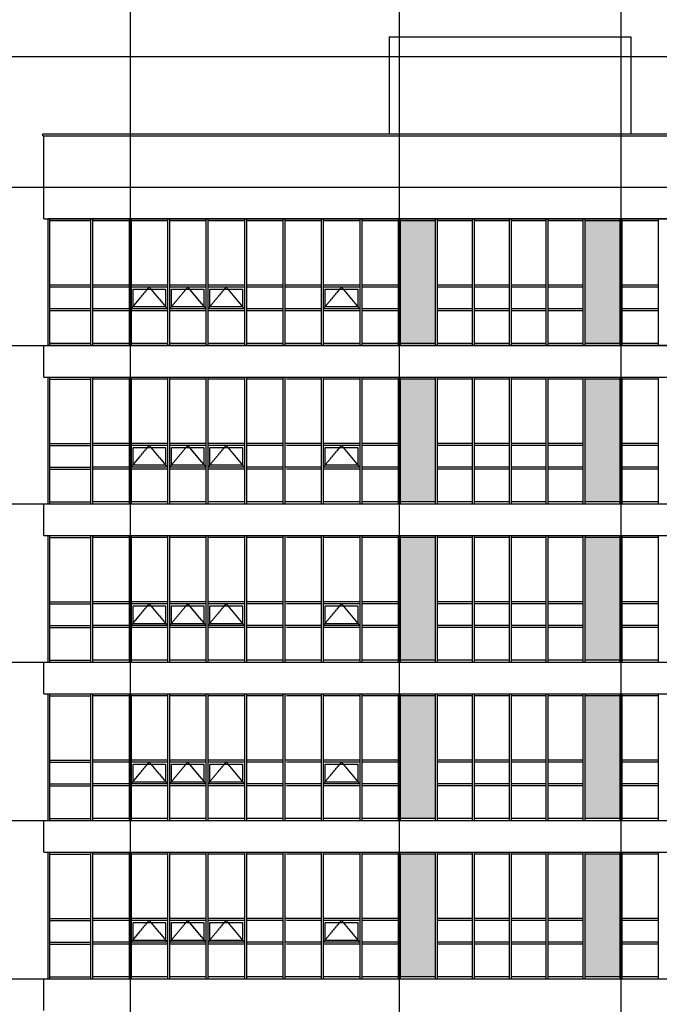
# Model space of a CAD drawing. Header units: millimetres. Extents: x 3445018 to 4174071, y -6064565 to -5122887.
# Tile 159 of 192: x 3813857 to 3830017, y -5325080 to -5300206. Entities that reach past the tile are written whole.
import ezdxf

# ---------------------------------------------------------------- set-up
doc = ezdxf.new("R2010")
doc.units = ezdxf.units.MM
doc.header["$MEASUREMENT"] = 0
doc.linetypes.add('CEN', pattern=[66, 60, -2, 2, -2])
for name, color, linetype in [('CEN', 13, 'CEN'), ('EL3', 7, 'CONTINUOUS'), ('FI', 6, 'CONTINUOUS'), ('SO-252', 252, 'CONTINUOUS'), ('WIN1', 4, 'CONTINUOUS'), ('WIN2', 9, 'CONTINUOUS')]:
    doc.layers.add(name, color=color, linetype=linetype)

msp = doc.modelspace()

# ---------------------------------------------------------------- hatches: boundary and pattern name
at = {"layer": 'SO-252', "ltscale": 200}
h = msp.add_hatch(color=256, dxfattribs=at)
h.dxf.hatch_style = 1
h.paths.add_polyline_path([(3824353.992, -5305289.461), (3823470.658, -5305289.461), (3823470.658, -5308389.461), (3824353.992, -5308389.461)])
h.paths.add_polyline_path([(3829020.658, -5305289.461), (3828137.325, -5305289.461), (3828137.325, -5308389.461), (3829020.658, -5308389.461)])
h = msp.add_hatch(color=256, dxfattribs=at)
h.dxf.hatch_style = 1
h.paths.add_polyline_path([(3829020.658, -5309289.461), (3828137.325, -5309289.461), (3828137.325, -5312389.461), (3829020.658, -5312389.461)])
h.paths.add_polyline_path([(3824353.992, -5309289.461), (3823470.658, -5309289.461), (3823470.658, -5312389.461), (3824353.992, -5312389.461)])
h = msp.add_hatch(color=256, dxfattribs=at)
h.dxf.hatch_style = 1
h.paths.add_polyline_path([(3823470.658, -5316389.461), (3824353.992, -5316389.461), (3824353.992, -5313289.461), (3823470.658, -5313289.461)])
h.paths.add_polyline_path([(3828137.325, -5316389.461), (3829020.658, -5316389.461), (3829020.658, -5313289.461), (3828137.325, -5313289.461)])
h = msp.add_hatch(color=256, dxfattribs=at)
h.dxf.hatch_style = 1
h.paths.add_polyline_path([(3829020.658, -5317289.461), (3828137.325, -5317289.461), (3828137.325, -5320389.461), (3829020.658, -5320389.461)])
h.paths.add_polyline_path([(3824353.992, -5317289.461), (3823470.658, -5317289.461), (3823470.658, -5320389.461), (3824353.992, -5320389.461)])
h = msp.add_hatch(color=256, dxfattribs=at)
h.dxf.hatch_style = 1
h.paths.add_polyline_path([(3824353.992, -5321289.461), (3823470.658, -5321289.461), (3823470.658, -5324389.461), (3824353.992, -5324389.461)])
h.paths.add_polyline_path([(3829020.658, -5321289.461), (3828137.325, -5321289.461), (3828137.325, -5324389.461), (3829020.658, -5324389.461)])

# ---------------------------------------------------------------- linework, layer by layer
at = {"layer": 'CEN'}
for p, q in [((3816645.658, -5293351.227), (3816645.658, -5349279.63)), ((3823445.658, -5293351.227), (3823445.658, -5349279.63)), ((3829045.658, -5293351.227), (3829045.658, -5349279.63)), ((3800150.416, -5301139.461), (3844858.185, -5301139.461)), ((3800150.416, -5304439.461), (3844858.185, -5304439.461)), ((3800150.416, -5308439.461), (3844858.185, -5308439.461)), ((3800150.416, -5312439.461), (3844858.185, -5312439.461)), ((3800150.416, -5316439.461), (3844858.185, -5316439.461)), ((3800150.416, -5320439.461), (3844858.185, -5320439.461)), ((3800150.416, -5324439.461), (3844858.185, -5324439.461))]:
    msp.add_line(p, q, dxfattribs=at)
for points in [[(3816670.658, -5307514.461), (3817131.373, -5306964.461), (3817592.087, -5307514.461)], [(3817642.087, -5307514.461), (3818102.801, -5306964.461), (3818563.516, -5307514.461)], [(3818613.516, -5307514.461), (3819074.23, -5306964.461), (3819534.944, -5307514.461)], [(3821527.801, -5307514.461), (3821988.516, -5306964.461), (3822449.23, -5307514.461)], [(3816670.658, -5311514.461), (3817131.373, -5310964.461), (3817592.087, -5311514.461)], [(3817642.087, -5311514.461), (3818102.801, -5310964.461), (3818563.516, -5311514.461)], [(3818613.516, -5311514.461), (3819074.23, -5310964.461), (3819534.944, -5311514.461)], [(3821527.801, -5311514.461), (3821988.516, -5310964.461), (3822449.23, -5311514.461)], [(3816670.658, -5315514.461), (3817131.373, -5314964.461), (3817592.087, -5315514.461)], [(3817642.087, -5315514.461), (3818102.801, -5314964.461), (3818563.516, -5315514.461)], [(3818613.516, -5315514.461), (3819074.23, -5314964.461), (3819534.944, -5315514.461)], [(3821527.801, -5315514.461), (3821988.516, -5314964.461), (3822449.23, -5315514.461)], [(3816670.658, -5319514.461), (3817131.373, -5318964.461), (3817592.087, -5319514.461)], [(3817642.087, -5319514.461), (3818102.801, -5318964.461), (3818563.516, -5319514.461)], [(3818613.516, -5319514.461), (3819074.23, -5318964.461), (3819534.944, -5319514.461)], [(3821527.801, -5319514.461), (3821988.516, -5318964.461), (3822449.23, -5319514.461)], [(3816670.658, -5323514.461), (3817131.373, -5322964.461), (3817592.087, -5323514.461)], [(3817642.087, -5323514.461), (3818102.801, -5322964.461), (3818563.516, -5323514.461)], [(3818613.516, -5323514.461), (3819074.23, -5322964.461), (3819534.944, -5323514.461)], [(3821527.801, -5323514.461), (3821988.516, -5322964.461), (3822449.23, -5323514.461)]]:
    msp.add_lwpolyline(points, dxfattribs=at)
at = {"layer": 'EL3', "ltscale": 200}
for p, q in [((3823195.658, -5300639.461), (3829295.658, -5300639.461)), ((3823195.658, -5300639.461), (3823195.658, -5303089.461)), ((3829295.658, -5300639.461), (3829295.658, -5303089.461))]:
    msp.add_line(p, q, dxfattribs=at)
at = {"layer": 'FI', "ltscale": 200}
for p, q in [((3814440.658, -5303089.461), (3838050.658, -5303089.461)), ((3814440.658, -5303139.461), (3814440.658, -5303089.461)), ((3814440.658, -5303139.461), (3838050.658, -5303139.461)), ((3814470.658, -5305239.461), (3814470.658, -5303139.461)), ((3814470.658, -5305239.461), (3838020.658, -5305239.461)), ((3814470.658, -5308439.461), (3838020.658, -5308439.461)), ((3814470.658, -5309239.461), (3814470.658, -5308439.461)), ((3814470.658, -5309239.461), (3838020.658, -5309239.461)), ((3814470.658, -5312439.461), (3838020.658, -5312439.461)), ((3814470.658, -5313239.461), (3814470.658, -5312439.461)), ((3814470.658, -5313239.461), (3838020.658, -5313239.461)), ((3814470.658, -5316439.461), (3838020.658, -5316439.461)), ((3814470.658, -5317239.461), (3814470.658, -5316439.461)), ((3814470.658, -5317239.461), (3838020.658, -5317239.461)), ((3814470.658, -5320439.461), (3838020.658, -5320439.461)), ((3814470.658, -5321239.461), (3814470.658, -5320439.461)), ((3814470.658, -5321239.461), (3838020.658, -5321239.461)), ((3814470.658, -5324439.461), (3838020.658, -5324439.461)), ((3814470.658, -5325239.461), (3814470.658, -5324439.461))]:
    msp.add_line(p, q, dxfattribs=at)
at = {"layer": 'WIN1', "ltscale": 200}
for p, q in [((3814570.658, -5305239.461), (3814570.658, -5308439.461)), ((3837920.658, -5305239.461), (3814570.658, -5305239.461)), ((3814606.658, -5305239.461), (3814606.658, -5308439.461)), ((3815649.23, -5305289.461), (3814606.658, -5305289.461)), ((3815649.23, -5305239.461), (3815649.23, -5308439.461)), ((3815649.23, -5305239.461), (3815649.23, -5308439.461)), ((3815699.23, -5305239.461), (3815699.23, -5308439.461)), ((3815699.23, -5305239.461), (3815699.23, -5308439.461)), ((3816620.658, -5305289.461), (3815699.23, -5305289.461)), ((3816620.658, -5305239.461), (3816620.658, -5308439.461)), ((3816620.658, -5305239.461), (3816620.658, -5308439.461)), ((3816670.658, -5305239.461), (3816670.658, -5308439.461)), ((3816670.658, -5305239.461), (3816670.658, -5308439.461)), ((3817592.087, -5305289.461), (3816670.658, -5305289.461)), ((3817592.087, -5305239.461), (3817592.087, -5308439.461)), ((3817592.087, -5305239.461), (3817592.087, -5308439.461)), ((3817642.087, -5305239.461), (3817642.087, -5308439.461)), ((3817642.087, -5305239.461), (3817642.087, -5308439.461)), ((3818563.516, -5305289.461), (3817642.087, -5305289.461)), ((3818563.516, -5305239.461), (3818563.516, -5308439.461)), ((3818613.516, -5305239.461), (3818613.516, -5308439.461)), ((3819534.944, -5305289.461), (3818613.516, -5305289.461)), ((3819534.944, -5305239.461), (3819534.944, -5308439.461)), ((3819534.944, -5305239.461), (3819534.944, -5308439.461)), ((3819584.944, -5305239.461), (3819584.944, -5308439.461)), ((3819584.944, -5305239.461), (3819584.944, -5308439.461)), ((3820506.373, -5305289.461), (3819584.944, -5305289.461)), ((3820506.373, -5305239.461), (3820506.373, -5308439.461)), ((3820506.373, -5305239.461), (3820506.373, -5308439.461)), ((3820556.373, -5305239.461), (3820556.373, -5308439.461)), ((3820556.373, -5305239.461), (3820556.373, -5308439.461)), ((3821477.801, -5305289.461), (3820556.373, -5305289.461)), ((3821477.801, -5305239.461), (3821477.801, -5308439.461)), ((3821477.801, -5305239.461), (3821477.801, -5308439.461)), ((3821527.801, -5305239.461), (3821527.801, -5308439.461)), ((3821527.801, -5305239.461), (3821527.801, -5308439.461)), ((3822449.23, -5305289.461), (3821527.801, -5305289.461)), ((3822449.23, -5305239.461), (3822449.23, -5308439.461)), ((3822449.23, -5305239.461), (3822449.23, -5308439.461)), ((3822499.23, -5305239.461), (3822499.23, -5308439.461)), ((3822499.23, -5305239.461), (3822499.23, -5308439.461)), ((3823420.658, -5305289.461), (3822499.23, -5305289.461)), ((3823420.658, -5305239.461), (3823420.658, -5308439.461)), ((3823420.658, -5305239.461), (3823420.658, -5308439.461)), ((3823470.658, -5305239.461), (3823470.658, -5308439.461)), ((3823470.658, -5305239.461), (3823470.658, -5308439.461)), ((3824353.992, -5305289.461), (3823470.658, -5305289.461)), ((3824353.992, -5305239.461), (3824353.992, -5308439.461)), ((3824403.992, -5305239.461), (3824403.992, -5308439.461)), ((3825287.325, -5305289.461), (3824403.992, -5305289.461)), ((3825287.325, -5305239.461), (3825287.325, -5308439.461)), ((3825287.325, -5305239.461), (3825287.325, -5308439.461)), ((3825337.325, -5305239.461), (3825337.325, -5308439.461)), ((3825337.325, -5305239.461), (3825337.325, -5308439.461)), ((3826220.658, -5305289.461), (3825337.325, -5305289.461)), ((3826220.658, -5305239.461), (3826220.658, -5308439.461)), ((3826220.658, -5305239.461), (3826220.658, -5308439.461)), ((3826270.658, -5305239.461), (3826270.658, -5308439.461)), ((3826270.658, -5305239.461), (3826270.658, -5308439.461)), ((3827153.992, -5305289.461), (3826270.658, -5305289.461)), ((3827153.992, -5305239.461), (3827153.992, -5308439.461)), ((3827153.992, -5305239.461), (3827153.992, -5308439.461)), ((3827203.992, -5305239.461), (3827203.992, -5308439.461)), ((3827203.992, -5305239.461), (3827203.992, -5308439.461)), ((3828087.325, -5305289.461), (3827203.992, -5305289.461)), ((3828087.325, -5305239.461), (3828087.325, -5308439.461)), ((3828137.325, -5305239.461), (3828137.325, -5308439.461)), ((3829020.658, -5305289.461), (3828137.325, -5305289.461)), ((3829020.658, -5305239.461), (3829020.658, -5308439.461)), ((3829020.658, -5305239.461), (3829020.658, -5308439.461)), ((3829070.658, -5305239.461), (3829070.658, -5308439.461)), ((3829070.658, -5305239.461), (3829070.658, -5308439.461)), ((3829992.087, -5305289.461), (3829070.658, -5305289.461)), ((3829992.087, -5305239.461), (3829992.087, -5308439.461)), ((3829992.087, -5305239.461), (3829992.087, -5308439.461)), ((3815649.23, -5306914.461), (3814606.658, -5306914.461)), ((3815649.23, -5306964.461), (3814606.658, -5306964.461)), ((3816620.658, -5306914.461), (3815699.23, -5306914.461)), ((3816620.658, -5306964.461), (3815699.23, -5306964.461)), ((3817592.087, -5306914.461), (3816670.658, -5306914.461)), ((3817592.087, -5306964.461), (3816670.658, -5306964.461)), ((3818563.516, -5306914.461), (3817642.087, -5306914.461)), ((3818563.516, -5306964.461), (3817642.087, -5306964.461)), ((3819534.944, -5306914.461), (3818613.516, -5306914.461)), ((3819534.944, -5306964.461), (3818613.516, -5306964.461)), ((3820506.373, -5306914.461), (3819584.944, -5306914.461)), ((3820506.373, -5306964.461), (3819584.944, -5306964.461)), ((3821477.801, -5306914.461), (3820556.373, -5306914.461)), ((3821477.801, -5306964.461), (3820556.373, -5306964.461)), ((3822449.23, -5306914.461), (3821527.801, -5306914.461)), ((3822449.23, -5306964.461), (3821527.801, -5306964.461)), ((3823420.658, -5306914.461), (3822499.23, -5306914.461)), ((3823420.658, -5306964.461), (3822499.23, -5306964.461)), ((3825287.325, -5306914.461), (3824403.992, -5306914.461)), ((3825287.325, -5306964.461), (3824403.992, -5306964.461)), ((3826220.658, -5306914.461), (3825337.325, -5306914.461)), ((3826220.658, -5306964.461), (3825337.325, -5306964.461)), ((3827153.992, -5306914.461), (3826270.658, -5306914.461)), ((3827153.992, -5306964.461), (3826270.658, -5306964.461)), ((3828087.325, -5306914.461), (3827203.992, -5306914.461)), ((3828087.325, -5306964.461), (3827203.992, -5306964.461)), ((3829992.087, -5306914.461), (3829070.658, -5306914.461)), ((3829992.087, -5306964.461), (3829070.658, -5306964.461)), ((3815649.23, -5307514.461), (3814606.658, -5307514.461)), ((3815649.23, -5307564.461), (3814606.658, -5307564.461)), ((3816620.658, -5307514.461), (3815699.23, -5307514.461)), ((3816620.658, -5307564.461), (3815699.23, -5307564.461)), ((3817592.087, -5307514.461), (3816670.658, -5307514.461)), ((3817592.087, -5307564.461), (3816670.658, -5307564.461)), ((3818563.516, -5307514.461), (3817642.087, -5307514.461)), ((3818563.516, -5307564.461), (3817642.087, -5307564.461)), ((3819534.944, -5307514.461), (3818613.516, -5307514.461)), ((3819534.944, -5307564.461), (3818613.516, -5307564.461)), ((3820506.373, -5307514.461), (3819584.944, -5307514.461)), ((3820506.373, -5307564.461), (3819584.944, -5307564.461)), ((3821477.801, -5307514.461), (3820556.373, -5307514.461)), ((3821477.801, -5307564.461), (3820556.373, -5307564.461)), ((3822449.23, -5307514.461), (3821527.801, -5307514.461)), ((3822449.23, -5307564.461), (3821527.801, -5307564.461)), ((3823420.658, -5307514.461), (3822499.23, -5307514.461)), ((3823420.658, -5307564.461), (3822499.23, -5307564.461)), ((3825287.325, -5307514.461), (3824403.992, -5307514.461)), ((3825287.325, -5307564.461), (3824403.992, -5307564.461)), ((3826220.658, -5307514.461), (3825337.325, -5307514.461)), ((3826220.658, -5307564.461), (3825337.325, -5307564.461)), ((3827153.992, -5307514.461), (3826270.658, -5307514.461)), ((3827153.992, -5307564.461), (3826270.658, -5307564.461)), ((3828087.325, -5307514.461), (3827203.992, -5307514.461)), ((3828087.325, -5307564.461), (3827203.992, -5307564.461)), ((3829992.087, -5307514.461), (3829070.658, -5307514.461)), ((3829992.087, -5307564.461), (3829070.658, -5307564.461)), ((3837920.658, -5308439.461), (3814570.658, -5308439.461)), ((3815649.23, -5308389.461), (3814606.658, -5308389.461)), ((3816620.658, -5308389.461), (3815699.23, -5308389.461)), ((3817592.087, -5308389.461), (3816670.658, -5308389.461)), ((3818563.516, -5308389.461), (3817642.087, -5308389.461)), ((3819534.944, -5308389.461), (3818613.516, -5308389.461)), ((3820506.373, -5308389.461), (3819584.944, -5308389.461)), ((3821477.801, -5308389.461), (3820556.373, -5308389.461)), ((3822449.23, -5308389.461), (3821527.801, -5308389.461)), ((3823420.658, -5308389.461), (3822499.23, -5308389.461)), ((3824353.992, -5308389.461), (3823470.658, -5308389.461)), ((3825287.325, -5308389.461), (3824403.992, -5308389.461)), ((3826220.658, -5308389.461), (3825337.325, -5308389.461)), ((3827153.992, -5308389.461), (3826270.658, -5308389.461)), ((3828087.325, -5308389.461), (3827203.992, -5308389.461)), ((3829020.658, -5308389.461), (3828137.325, -5308389.461)), ((3829992.087, -5308389.461), (3829070.658, -5308389.461)), ((3814570.658, -5309239.461), (3814570.658, -5312439.461)), ((3814570.658, -5309239.461), (3837920.658, -5309239.461)), ((3814606.658, -5309239.461), (3814606.658, -5312439.461)), ((3814606.658, -5309289.461), (3815649.23, -5309289.461)), ((3815649.23, -5309239.461), (3815649.23, -5312439.461)), ((3815649.23, -5309239.461), (3815649.23, -5312439.461)), ((3815699.23, -5309239.461), (3815699.23, -5312439.461)), ((3815699.23, -5309239.461), (3815699.23, -5312439.461)), ((3816620.658, -5309289.461), (3815699.23, -5309289.461)), ((3816620.658, -5309239.461), (3816620.658, -5312439.461)), ((3816620.658, -5309239.461), (3816620.658, -5312439.461)), ((3816670.658, -5309239.461), (3816670.658, -5312439.461)), ((3816670.658, -5309239.461), (3816670.658, -5312439.461)), ((3817592.087, -5309289.461), (3816670.658, -5309289.461)), ((3817592.087, -5309239.461), (3817592.087, -5312439.461)), ((3817592.087, -5309239.461), (3817592.087, -5312439.461)), ((3817642.087, -5309239.461), (3817642.087, -5312439.461)), ((3817642.087, -5309239.461), (3817642.087, -5312439.461)), ((3818563.516, -5309289.461), (3817642.087, -5309289.461)), ((3818563.516, -5309239.461), (3818563.516, -5312439.461)), ((3818613.516, -5309239.461), (3818613.516, -5312439.461)), ((3819534.944, -5309289.461), (3818613.516, -5309289.461)), ((3819534.944, -5309239.461), (3819534.944, -5312439.461)), ((3819534.944, -5309239.461), (3819534.944, -5312439.461)), ((3819584.944, -5309239.461), (3819584.944, -5312439.461)), ((3819584.944, -5309239.461), (3819584.944, -5312439.461)), ((3820506.373, -5309289.461), (3819584.944, -5309289.461)), ((3820506.373, -5309239.461), (3820506.373, -5312439.461)), ((3820506.373, -5309239.461), (3820506.373, -5312439.461)), ((3820556.373, -5309239.461), (3820556.373, -5312439.461)), ((3820556.373, -5309239.461), (3820556.373, -5312439.461)), ((3821477.801, -5309289.461), (3820594.468, -5309289.461)), ((3821477.801, -5309239.461), (3821477.801, -5312439.461)), ((3821477.801, -5309239.461), (3821477.801, -5312439.461)), ((3821527.801, -5309239.461), (3821527.801, -5312439.461)), ((3821527.801, -5309239.461), (3821527.801, -5312439.461)), ((3822449.23, -5309289.461), (3821527.801, -5309289.461)), ((3822449.23, -5309239.461), (3822449.23, -5312439.461)), ((3822449.23, -5309239.461), (3822449.23, -5312439.461)), ((3822499.23, -5309239.461), (3822499.23, -5312439.461)), ((3822499.23, -5309239.461), (3822499.23, -5312439.461)), ((3823420.658, -5309289.461), (3822499.23, -5309289.461)), ((3823420.658, -5309239.461), (3823420.658, -5312439.461)), ((3823420.658, -5309239.461), (3823420.658, -5312439.461)), ((3823470.658, -5309239.461), (3823470.658, -5312439.461)), ((3823470.658, -5309239.461), (3823470.658, -5312439.461)), ((3824353.992, -5309289.461), (3823470.658, -5309289.461)), ((3824353.992, -5309239.461), (3824353.992, -5312439.461)), ((3824403.992, -5309239.461), (3824403.992, -5312439.461)), ((3825287.325, -5309289.461), (3824403.992, -5309289.461)), ((3825287.325, -5309239.461), (3825287.325, -5312439.461)), ((3825287.325, -5309239.461), (3825287.325, -5312439.461)), ((3825337.325, -5309239.461), (3825337.325, -5312439.461)), ((3825337.325, -5309239.461), (3825337.325, -5312439.461)), ((3826220.658, -5309289.461), (3825337.325, -5309289.461)), ((3826220.658, -5309239.461), (3826220.658, -5312439.461)), ((3826220.658, -5309239.461), (3826220.658, -5312439.461)), ((3826270.658, -5309239.461), (3826270.658, -5312439.461)), ((3826270.658, -5309239.461), (3826270.658, -5312439.461)), ((3827153.992, -5309289.461), (3826270.658, -5309289.461)), ((3827153.992, -5309239.461), (3827153.992, -5312439.461)), ((3827153.992, -5309239.461), (3827153.992, -5312439.461)), ((3827203.992, -5309239.461), (3827203.992, -5312439.461)), ((3827203.992, -5309239.461), (3827203.992, -5312439.461)), ((3828087.325, -5309289.461), (3827203.992, -5309289.461)), ((3828087.325, -5309239.461), (3828087.325, -5312439.461)), ((3828137.325, -5309239.461), (3828137.325, -5312439.461)), ((3829020.658, -5309289.461), (3828137.325, -5309289.461)), ((3829020.658, -5309239.461), (3829020.658, -5312439.461)), ((3829020.658, -5309239.461), (3829020.658, -5312439.461)), ((3829070.658, -5309239.461), (3829070.658, -5312439.461)), ((3829070.658, -5309239.461), (3829070.658, -5312439.461)), ((3829992.087, -5309289.461), (3829070.658, -5309289.461)), ((3829992.087, -5309239.461), (3829992.087, -5312439.461)), ((3829992.087, -5309239.461), (3829992.087, -5312439.461)), ((3814606.658, -5310914.461), (3815649.23, -5310914.461)), ((3814606.658, -5310964.461), (3815649.23, -5310964.461)), ((3816620.658, -5310914.461), (3815699.23, -5310914.461)), ((3816620.658, -5310964.461), (3815699.23, -5310964.461)), ((3817592.087, -5310914.461), (3816670.658, -5310914.461)), ((3817592.087, -5310964.461), (3816670.658, -5310964.461)), ((3818563.516, -5310914.461), (3817642.087, -5310914.461)), ((3818563.516, -5310964.461), (3817642.087, -5310964.461)), ((3819534.944, -5310914.461), (3818613.516, -5310914.461)), ((3819534.944, -5310964.461), (3818613.516, -5310964.461)), ((3820506.373, -5310914.461), (3819584.944, -5310914.461)), ((3820506.373, -5310964.461), (3819584.944, -5310964.461)), ((3821477.801, -5310914.461), (3820556.373, -5310914.461)), ((3821477.801, -5310964.461), (3820594.468, -5310964.461)), ((3822449.23, -5310914.461), (3821527.801, -5310914.461)), ((3822449.23, -5310964.461), (3821527.801, -5310964.461)), ((3823420.658, -5310914.461), (3822499.23, -5310914.461)), ((3823420.658, -5310964.461), (3822499.23, -5310964.461)), ((3825287.325, -5310914.461), (3824403.992, -5310914.461)), ((3825287.325, -5310964.461), (3824403.992, -5310964.461)), ((3826220.658, -5310914.461), (3825337.325, -5310914.461)), ((3826220.658, -5310964.461), (3825337.325, -5310964.461)), ((3827153.992, -5310914.461), (3826270.658, -5310914.461)), ((3827153.992, -5310964.461), (3826270.658, -5310964.461)), ((3828087.325, -5310914.461), (3827203.992, -5310914.461)), ((3828087.325, -5310964.461), (3827203.992, -5310964.461)), ((3829992.087, -5310914.461), (3829070.658, -5310914.461)), ((3829992.087, -5310964.461), (3829070.658, -5310964.461)), ((3814606.658, -5311514.461), (3815649.23, -5311514.461)), ((3816620.658, -5311514.461), (3815699.23, -5311514.461)), ((3817592.087, -5311514.461), (3816670.658, -5311514.461)), ((3818563.516, -5311514.461), (3817642.087, -5311514.461)), ((3819534.944, -5311514.461), (3818613.516, -5311514.461)), ((3820506.373, -5311514.461), (3819584.944, -5311514.461)), ((3821477.801, -5311514.461), (3820556.373, -5311514.461)), ((3822449.23, -5311514.461), (3821527.801, -5311514.461)), ((3823420.658, -5311514.461), (3822499.23, -5311514.461)), ((3825287.325, -5311514.461), (3824403.992, -5311514.461)), ((3826220.658, -5311514.461), (3825337.325, -5311514.461)), ((3827153.992, -5311514.461), (3826270.658, -5311514.461)), ((3828087.325, -5311514.461), (3827203.992, -5311514.461)), ((3829992.087, -5311514.461), (3829070.658, -5311514.461)), ((3814606.658, -5311564.461), (3815649.23, -5311564.461)), ((3816620.658, -5311564.461), (3815699.23, -5311564.461)), ((3817592.087, -5311564.461), (3816670.658, -5311564.461)), ((3818563.516, -5311564.461), (3817642.087, -5311564.461)), ((3819534.944, -5311564.461), (3818613.516, -5311564.461)), ((3820506.373, -5311564.461), (3819584.944, -5311564.461)), ((3821477.801, -5311564.461), (3820594.468, -5311564.461)), ((3822449.23, -5311564.461), (3821527.801, -5311564.461)), ((3823420.658, -5311564.461), (3822499.23, -5311564.461)), ((3825287.325, -5311564.461), (3824403.992, -5311564.461)), ((3826220.658, -5311564.461), (3825337.325, -5311564.461)), ((3827153.992, -5311564.461), (3826270.658, -5311564.461)), ((3828087.325, -5311564.461), (3827203.992, -5311564.461)), ((3829992.087, -5311564.461), (3829070.658, -5311564.461)), ((3814570.658, -5312439.461), (3837920.658, -5312439.461)), ((3814606.658, -5312389.461), (3815649.23, -5312389.461)), ((3816620.658, -5312389.461), (3815699.23, -5312389.461)), ((3817592.087, -5312389.461), (3816670.658, -5312389.461)), ((3818563.516, -5312389.461), (3817642.087, -5312389.461)), ((3819534.944, -5312389.461), (3818613.516, -5312389.461)), ((3820506.373, -5312389.461), (3819584.944, -5312389.461)), ((3821477.801, -5312389.461), (3820556.373, -5312389.461)), ((3822449.23, -5312389.461), (3821527.801, -5312389.461)), ((3823420.658, -5312389.461), (3822499.23, -5312389.461)), ((3824353.992, -5312389.461), (3823470.658, -5312389.461)), ((3824353.992, -5312409.461), (3824353.992, -5312439.461)), ((3825287.325, -5312389.461), (3824403.992, -5312389.461)), ((3824403.992, -5312409.461), (3824403.992, -5312439.461)), ((3826220.658, -5312389.461), (3825337.325, -5312389.461)), ((3827153.992, -5312389.461), (3826270.658, -5312389.461)), ((3828087.325, -5312389.461), (3827203.992, -5312389.461)), ((3828087.325, -5312409.461), (3828087.325, -5312439.461)), ((3829020.658, -5312389.461), (3828137.325, -5312389.461)), ((3828137.325, -5312409.461), (3828137.325, -5312439.461)), ((3829992.087, -5312389.461), (3829070.658, -5312389.461)), ((3814570.658, -5313239.461), (3814570.658, -5316439.461)), ((3814570.658, -5313239.461), (3837920.658, -5313239.461)), ((3814606.658, -5313239.461), (3814606.658, -5316439.461)), ((3814606.658, -5313289.461), (3815649.23, -5313289.461)), ((3815649.23, -5313239.461), (3815649.23, -5316439.461)), ((3815649.23, -5313239.461), (3815649.23, -5316439.461)), ((3815699.23, -5313239.461), (3815699.23, -5316439.461)), ((3815699.23, -5313239.461), (3815699.23, -5316439.461)), ((3816620.658, -5313289.461), (3815699.23, -5313289.461)), ((3816620.658, -5313239.461), (3816620.658, -5316439.461)), ((3816620.658, -5313239.461), (3816620.658, -5316439.461)), ((3816670.658, -5313239.461), (3816670.658, -5316439.461)), ((3816670.658, -5313239.461), (3816670.658, -5316439.461)), ((3817592.087, -5313289.461), (3816670.658, -5313289.461)), ((3817592.087, -5313239.461), (3817592.087, -5316439.461)), ((3817592.087, -5313239.461), (3817592.087, -5316439.461)), ((3817642.087, -5313239.461), (3817642.087, -5316439.461)), ((3817642.087, -5313239.461), (3817642.087, -5316439.461)), ((3818563.516, -5313289.461), (3817642.087, -5313289.461)), ((3818563.516, -5313239.461), (3818563.516, -5316439.461)), ((3818613.516, -5313239.461), (3818613.516, -5316439.461)), ((3819534.944, -5313289.461), (3818613.516, -5313289.461)), ((3819534.944, -5313239.461), (3819534.944, -5316439.461)), ((3819534.944, -5313239.461), (3819534.944, -5316439.461)), ((3819584.944, -5313239.461), (3819584.944, -5316439.461)), ((3819584.944, -5313239.461), (3819584.944, -5316439.461)), ((3820506.373, -5313289.461), (3819584.944, -5313289.461)), ((3820506.373, -5313239.461), (3820506.373, -5316439.461)), ((3820506.373, -5313239.461), (3820506.373, -5316439.461)), ((3820556.373, -5313239.461), (3820556.373, -5316439.461)), ((3820556.373, -5313239.461), (3820556.373, -5316439.461)), ((3821477.801, -5313289.461), (3820594.468, -5313289.461)), ((3821477.801, -5313239.461), (3821477.801, -5316439.461)), ((3821477.801, -5313239.461), (3821477.801, -5316439.461)), ((3821527.801, -5313239.461), (3821527.801, -5316439.461)), ((3821527.801, -5313239.461), (3821527.801, -5316439.461)), ((3822449.23, -5313289.461), (3821527.801, -5313289.461)), ((3822449.23, -5313239.461), (3822449.23, -5316439.461)), ((3822449.23, -5313239.461), (3822449.23, -5316439.461)), ((3822499.23, -5313239.461), (3822499.23, -5316439.461)), ((3822499.23, -5313239.461), (3822499.23, -5316439.461)), ((3823420.658, -5313289.461), (3822499.23, -5313289.461)), ((3823420.658, -5313239.461), (3823420.658, -5316439.461)), ((3823420.658, -5313239.461), (3823420.658, -5316439.461)), ((3823470.658, -5313239.461), (3823470.658, -5316439.461)), ((3823470.658, -5313239.461), (3823470.658, -5316439.461)), ((3824353.992, -5313289.461), (3823470.658, -5313289.461)), ((3824353.992, -5313239.461), (3824353.992, -5316439.461)), ((3824403.992, -5313239.461), (3824403.992, -5316439.461)), ((3825287.325, -5313289.461), (3824403.992, -5313289.461)), ((3825287.325, -5313239.461), (3825287.325, -5316439.461)), ((3825287.325, -5313239.461), (3825287.325, -5316439.461)), ((3825337.325, -5313239.461), (3825337.325, -5316439.461)), ((3825337.325, -5313239.461), (3825337.325, -5316439.461)), ((3826220.658, -5313289.461), (3825337.325, -5313289.461)), ((3826220.658, -5313239.461), (3826220.658, -5316439.461)), ((3826220.658, -5313239.461), (3826220.658, -5316439.461)), ((3826270.658, -5313239.461), (3826270.658, -5316439.461)), ((3826270.658, -5313239.461), (3826270.658, -5316439.461)), ((3827153.992, -5313289.461), (3826270.658, -5313289.461)), ((3827153.992, -5313239.461), (3827153.992, -5316439.461)), ((3827153.992, -5313239.461), (3827153.992, -5316439.461)), ((3827203.992, -5313239.461), (3827203.992, -5316439.461)), ((3827203.992, -5313239.461), (3827203.992, -5316439.461)), ((3828087.325, -5313289.461), (3827203.992, -5313289.461)), ((3828087.325, -5313239.461), (3828087.325, -5316439.461)), ((3828137.325, -5313239.461), (3828137.325, -5316439.461)), ((3829020.658, -5313289.461), (3828137.325, -5313289.461)), ((3829020.658, -5313239.461), (3829020.658, -5316439.461)), ((3829020.658, -5313239.461), (3829020.658, -5316439.461)), ((3829070.658, -5313239.461), (3829070.658, -5316439.461)), ((3829070.658, -5313239.461), (3829070.658, -5316439.461)), ((3829992.087, -5313289.461), (3829070.658, -5313289.461)), ((3829992.087, -5313239.461), (3829992.087, -5316439.461)), ((3829992.087, -5313239.461), (3829992.087, -5316439.461)), ((3814606.658, -5314914.461), (3815649.23, -5314914.461)), ((3814606.658, -5314964.461), (3815649.23, -5314964.461)), ((3816620.658, -5314914.461), (3815699.23, -5314914.461)), ((3816620.658, -5314964.461), (3815699.23, -5314964.461)), ((3817592.087, -5314914.461), (3816670.658, -5314914.461)), ((3817592.087, -5314964.461), (3816670.658, -5314964.461)), ((3818563.516, -5314914.461), (3817642.087, -5314914.461)), ((3818563.516, -5314964.461), (3817642.087, -5314964.461)), ((3819534.944, -5314914.461), (3818613.516, -5314914.461)), ((3819534.944, -5314964.461), (3818613.516, -5314964.461)), ((3820506.373, -5314914.461), (3819584.944, -5314914.461)), ((3820506.373, -5314964.461), (3819584.944, -5314964.461)), ((3821477.801, -5314914.461), (3820556.373, -5314914.461)), ((3821477.801, -5314964.461), (3820594.468, -5314964.461)), ((3822449.23, -5314914.461), (3821527.801, -5314914.461)), ((3822449.23, -5314964.461), (3821527.801, -5314964.461)), ((3823420.658, -5314914.461), (3822499.23, -5314914.461)), ((3823420.658, -5314964.461), (3822499.23, -5314964.461)), ((3825287.325, -5314914.461), (3824403.992, -5314914.461)), ((3825287.325, -5314964.461), (3824403.992, -5314964.461)), ((3826220.658, -5314914.461), (3825337.325, -5314914.461)), ((3826220.658, -5314964.461), (3825337.325, -5314964.461)), ((3827153.992, -5314914.461), (3826270.658, -5314914.461)), ((3827153.992, -5314964.461), (3826270.658, -5314964.461)), ((3828087.325, -5314914.461), (3827203.992, -5314914.461)), ((3828087.325, -5314964.461), (3827203.992, -5314964.461)), ((3829992.087, -5314914.461), (3829070.658, -5314914.461)), ((3829992.087, -5314964.461), (3829070.658, -5314964.461)), ((3814606.658, -5315514.461), (3815649.23, -5315514.461)), ((3816620.658, -5315514.461), (3815699.23, -5315514.461)), ((3817592.087, -5315514.461), (3816670.658, -5315514.461)), ((3818563.516, -5315514.461), (3817642.087, -5315514.461)), ((3819534.944, -5315514.461), (3818613.516, -5315514.461)), ((3820506.373, -5315514.461), (3819584.944, -5315514.461)), ((3821477.801, -5315514.461), (3820556.373, -5315514.461)), ((3822449.23, -5315514.461), (3821527.801, -5315514.461)), ((3823420.658, -5315514.461), (3822499.23, -5315514.461)), ((3825287.325, -5315514.461), (3824403.992, -5315514.461)), ((3826220.658, -5315514.461), (3825337.325, -5315514.461)), ((3827153.992, -5315514.461), (3826270.658, -5315514.461)), ((3828087.325, -5315514.461), (3827203.992, -5315514.461)), ((3829992.087, -5315514.461), (3829070.658, -5315514.461)), ((3814606.658, -5315564.461), (3815649.23, -5315564.461)), ((3816620.658, -5315564.461), (3815699.23, -5315564.461)), ((3817592.087, -5315564.461), (3816670.658, -5315564.461)), ((3818563.516, -5315564.461), (3817642.087, -5315564.461)), ((3819534.944, -5315564.461), (3818613.516, -5315564.461)), ((3820506.373, -5315564.461), (3819584.944, -5315564.461)), ((3821477.801, -5315564.461), (3820594.468, -5315564.461)), ((3822449.23, -5315564.461), (3821527.801, -5315564.461)), ((3823420.658, -5315564.461), (3822499.23, -5315564.461)), ((3825287.325, -5315564.461), (3824403.992, -5315564.461)), ((3826220.658, -5315564.461), (3825337.325, -5315564.461)), ((3827153.992, -5315564.461), (3826270.658, -5315564.461)), ((3828087.325, -5315564.461), (3827203.992, -5315564.461)), ((3829992.087, -5315564.461), (3829070.658, -5315564.461)), ((3814570.658, -5316439.461), (3837920.658, -5316439.461)), ((3814606.658, -5316389.461), (3815649.23, -5316389.461)), ((3816620.658, -5316389.461), (3815699.23, -5316389.461)), ((3817592.087, -5316389.461), (3816670.658, -5316389.461)), ((3818563.516, -5316389.461), (3817642.087, -5316389.461)), ((3819534.944, -5316389.461), (3818613.516, -5316389.461)), ((3820506.373, -5316389.461), (3819584.944, -5316389.461)), ((3821477.801, -5316389.461), (3820556.373, -5316389.461)), ((3822449.23, -5316389.461), (3821527.801, -5316389.461)), ((3823420.658, -5316389.461), (3822499.23, -5316389.461)), ((3824353.992, -5316389.461), (3823470.658, -5316389.461)), ((3825287.325, -5316389.461), (3824403.992, -5316389.461)), ((3826220.658, -5316389.461), (3825337.325, -5316389.461)), ((3827153.992, -5316389.461), (3826270.658, -5316389.461)), ((3828087.325, -5316389.461), (3827203.992, -5316389.461)), ((3829020.658, -5316389.461), (3828137.325, -5316389.461)), ((3829992.087, -5316389.461), (3829070.658, -5316389.461)), ((3814570.658, -5317239.461), (3814570.658, -5320439.461)), ((3814570.658, -5317239.461), (3837920.658, -5317239.461)), ((3814606.658, -5317239.461), (3814606.658, -5320439.461)), ((3815649.23, -5317239.461), (3815649.23, -5320439.461)), ((3815649.23, -5317239.461), (3815649.23, -5320439.461)), ((3815699.23, -5317239.461), (3815699.23, -5320439.461)), ((3815699.23, -5317239.461), (3815699.23, -5320439.461)), ((3816620.658, -5317239.461), (3816620.658, -5320439.461)), ((3816620.658, -5317239.461), (3816620.658, -5320439.461)), ((3816670.658, -5317239.461), (3816670.658, -5320439.461)), ((3816670.658, -5317239.461), (3816670.658, -5320439.461)), ((3817592.087, -5317239.461), (3817592.087, -5320439.461)), ((3817592.087, -5317239.461), (3817592.087, -5320439.461)), ((3817642.087, -5317239.461), (3817642.087, -5320439.461)), ((3817642.087, -5317239.461), (3817642.087, -5320439.461)), ((3818563.516, -5317239.461), (3818563.516, -5320439.461)), ((3818613.516, -5317239.461), (3818613.516, -5320439.461)), ((3819534.944, -5317239.461), (3819534.944, -5320439.461)), ((3819534.944, -5317239.461), (3819534.944, -5320439.461)), ((3819584.944, -5317239.461), (3819584.944, -5320439.461)), ((3819584.944, -5317239.461), (3819584.944, -5320439.461)), ((3820506.373, -5317239.461), (3820506.373, -5320439.461)), ((3820506.373, -5317239.461), (3820506.373, -5320439.461)), ((3820556.373, -5317239.461), (3820556.373, -5320439.461)), ((3820556.373, -5317239.461), (3820556.373, -5320439.461)), ((3821477.801, -5317239.461), (3821477.801, -5320439.461)), ((3821477.801, -5317239.461), (3821477.801, -5320439.461)), ((3821527.801, -5317239.461), (3821527.801, -5320439.461)), ((3821527.801, -5317239.461), (3821527.801, -5320439.461)), ((3822449.23, -5317239.461), (3822449.23, -5320439.461)), ((3822449.23, -5317239.461), (3822449.23, -5320439.461)), ((3822499.23, -5317239.461), (3822499.23, -5320439.461)), ((3822499.23, -5317239.461), (3822499.23, -5320439.461)), ((3823420.658, -5317239.461), (3823420.658, -5320439.461)), ((3823420.658, -5317239.461), (3823420.658, -5320439.461)), ((3823470.658, -5317239.461), (3823470.658, -5320439.461)), ((3823470.658, -5317239.461), (3823470.658, -5320439.461)), ((3824353.992, -5317239.461), (3824353.992, -5320439.461)), ((3824403.992, -5317239.461), (3824403.992, -5320439.461)), ((3825287.325, -5317239.461), (3825287.325, -5320439.461)), ((3825287.325, -5317239.461), (3825287.325, -5320439.461)), ((3825337.325, -5317239.461), (3825337.325, -5320439.461)), ((3825337.325, -5317239.461), (3825337.325, -5320439.461)), ((3826220.658, -5317239.461), (3826220.658, -5320439.461)), ((3826220.658, -5317239.461), (3826220.658, -5320439.461)), ((3826270.658, -5317239.461), (3826270.658, -5320439.461)), ((3826270.658, -5317239.461), (3826270.658, -5320439.461)), ((3827153.992, -5317239.461), (3827153.992, -5320439.461)), ((3827153.992, -5317239.461), (3827153.992, -5320439.461)), ((3827203.992, -5317239.461), (3827203.992, -5320439.461)), ((3827203.992, -5317239.461), (3827203.992, -5320439.461)), ((3828087.325, -5317239.461), (3828087.325, -5320439.461)), ((3828137.325, -5317239.461), (3828137.325, -5320439.461)), ((3829020.658, -5317239.461), (3829020.658, -5320439.461)), ((3829020.658, -5317239.461), (3829020.658, -5320439.461)), ((3829070.658, -5317239.461), (3829070.658, -5320439.461)), ((3829070.658, -5317239.461), (3829070.658, -5320439.461)), ((3829992.087, -5317239.461), (3829992.087, -5320439.461)), ((3829992.087, -5317239.461), (3829992.087, -5320439.461)), ((3814606.658, -5317289.461), (3815649.23, -5317289.461)), ((3816620.658, -5317289.461), (3815699.23, -5317289.461)), ((3817592.087, -5317289.461), (3816670.658, -5317289.461)), ((3818563.516, -5317289.461), (3817642.087, -5317289.461)), ((3819534.944, -5317289.461), (3818613.516, -5317289.461)), ((3820506.373, -5317289.461), (3819584.944, -5317289.461)), ((3821477.801, -5317289.461), (3820594.468, -5317289.461)), ((3822449.23, -5317289.461), (3821527.801, -5317289.461)), ((3823420.658, -5317289.461), (3822499.23, -5317289.461)), ((3824353.992, -5317289.461), (3823470.658, -5317289.461)), ((3825287.325, -5317289.461), (3824403.992, -5317289.461)), ((3826220.658, -5317289.461), (3825337.325, -5317289.461)), ((3827153.992, -5317289.461), (3826270.658, -5317289.461)), ((3828087.325, -5317289.461), (3827203.992, -5317289.461)), ((3829020.658, -5317289.461), (3828137.325, -5317289.461)), ((3829992.087, -5317289.461), (3829070.658, -5317289.461)), ((3814606.658, -5318914.461), (3815649.23, -5318914.461)), ((3814606.658, -5318964.461), (3815649.23, -5318964.461)), ((3816620.658, -5318914.461), (3815699.23, -5318914.461)), ((3816620.658, -5318964.461), (3815699.23, -5318964.461)), ((3817592.087, -5318914.461), (3816670.658, -5318914.461)), ((3817592.087, -5318964.461), (3816670.658, -5318964.461)), ((3818563.516, -5318914.461), (3817642.087, -5318914.461)), ((3818563.516, -5318964.461), (3817642.087, -5318964.461)), ((3819534.944, -5318914.461), (3818613.516, -5318914.461)), ((3819534.944, -5318964.461), (3818613.516, -5318964.461)), ((3820506.373, -5318914.461), (3819584.944, -5318914.461)), ((3820506.373, -5318964.461), (3819584.944, -5318964.461)), ((3821477.801, -5318914.461), (3820556.373, -5318914.461)), ((3821477.801, -5318964.461), (3820594.468, -5318964.461)), ((3822449.23, -5318914.461), (3821527.801, -5318914.461)), ((3822449.23, -5318964.461), (3821527.801, -5318964.461)), ((3823420.658, -5318914.461), (3822499.23, -5318914.461)), ((3823420.658, -5318964.461), (3822499.23, -5318964.461)), ((3825287.325, -5318914.461), (3824403.992, -5318914.461)), ((3825287.325, -5318964.461), (3824403.992, -5318964.461)), ((3826220.658, -5318914.461), (3825337.325, -5318914.461)), ((3826220.658, -5318964.461), (3825337.325, -5318964.461)), ((3827153.992, -5318914.461), (3826270.658, -5318914.461)), ((3827153.992, -5318964.461), (3826270.658, -5318964.461)), ((3828087.325, -5318914.461), (3827203.992, -5318914.461)), ((3828087.325, -5318964.461), (3827203.992, -5318964.461)), ((3829992.087, -5318914.461), (3829070.658, -5318914.461)), ((3829992.087, -5318964.461), (3829070.658, -5318964.461)), ((3814606.658, -5319514.461), (3815649.23, -5319514.461)), ((3816620.658, -5319514.461), (3815699.23, -5319514.461)), ((3817592.087, -5319514.461), (3816670.658, -5319514.461)), ((3818563.516, -5319514.461), (3817642.087, -5319514.461)), ((3819534.944, -5319514.461), (3818613.516, -5319514.461)), ((3820506.373, -5319514.461), (3819584.944, -5319514.461)), ((3821477.801, -5319514.461), (3820556.373, -5319514.461)), ((3822449.23, -5319514.461), (3821527.801, -5319514.461)), ((3823420.658, -5319514.461), (3822499.23, -5319514.461)), ((3825287.325, -5319514.461), (3824403.992, -5319514.461)), ((3826220.658, -5319514.461), (3825337.325, -5319514.461)), ((3827153.992, -5319514.461), (3826270.658, -5319514.461)), ((3828087.325, -5319514.461), (3827203.992, -5319514.461)), ((3829992.087, -5319514.461), (3829070.658, -5319514.461)), ((3814606.658, -5319564.461), (3815649.23, -5319564.461)), ((3816620.658, -5319564.461), (3815699.23, -5319564.461)), ((3817592.087, -5319564.461), (3816670.658, -5319564.461)), ((3818563.516, -5319564.461), (3817642.087, -5319564.461)), ((3819534.944, -5319564.461), (3818613.516, -5319564.461)), ((3820506.373, -5319564.461), (3819584.944, -5319564.461)), ((3821477.801, -5319564.461), (3820594.468, -5319564.461)), ((3822449.23, -5319564.461), (3821527.801, -5319564.461)), ((3823420.658, -5319564.461), (3822499.23, -5319564.461)), ((3825287.325, -5319564.461), (3824403.992, -5319564.461)), ((3826220.658, -5319564.461), (3825337.325, -5319564.461)), ((3827153.992, -5319564.461), (3826270.658, -5319564.461)), ((3828087.325, -5319564.461), (3827203.992, -5319564.461)), ((3829992.087, -5319564.461), (3829070.658, -5319564.461)), ((3814570.658, -5320439.461), (3837920.658, -5320439.461)), ((3814606.658, -5320389.461), (3815649.23, -5320389.461)), ((3816620.658, -5320389.461), (3815699.23, -5320389.461)), ((3817592.087, -5320389.461), (3816670.658, -5320389.461)), ((3818563.516, -5320389.461), (3817642.087, -5320389.461)), ((3819534.944, -5320389.461), (3818613.516, -5320389.461)), ((3820506.373, -5320389.461), (3819584.944, -5320389.461)), ((3821477.801, -5320389.461), (3820556.373, -5320389.461)), ((3822449.23, -5320389.461), (3821527.801, -5320389.461)), ((3823420.658, -5320389.461), (3822499.23, -5320389.461)), ((3824353.992, -5320389.461), (3823470.658, -5320389.461)), ((3825287.325, -5320389.461), (3824403.992, -5320389.461)), ((3826220.658, -5320389.461), (3825337.325, -5320389.461)), ((3827153.992, -5320389.461), (3826270.658, -5320389.461)), ((3828087.325, -5320389.461), (3827203.992, -5320389.461)), ((3829020.658, -5320389.461), (3828137.325, -5320389.461)), ((3829992.087, -5320389.461), (3829070.658, -5320389.461)), ((3814570.658, -5321239.461), (3814570.658, -5324439.461)), ((3814570.658, -5321239.461), (3837920.658, -5321239.461)), ((3814606.658, -5321239.461), (3814606.658, -5324439.461)), ((3815649.23, -5321239.461), (3815649.23, -5324439.461)), ((3815649.23, -5321239.461), (3815649.23, -5324439.461)), ((3815699.23, -5321239.461), (3815699.23, -5324439.461)), ((3815699.23, -5321239.461), (3815699.23, -5324439.461)), ((3816620.658, -5321239.461), (3816620.658, -5324439.461)), ((3816620.658, -5321239.461), (3816620.658, -5324439.461)), ((3816670.658, -5321239.461), (3816670.658, -5324439.461)), ((3816670.658, -5321239.461), (3816670.658, -5324439.461)), ((3817592.087, -5321239.461), (3817592.087, -5324439.461)), ((3817592.087, -5321239.461), (3817592.087, -5324439.461)), ((3817642.087, -5321239.461), (3817642.087, -5324439.461)), ((3817642.087, -5321239.461), (3817642.087, -5324439.461)), ((3818563.516, -5321239.461), (3818563.516, -5324439.461)), ((3818613.516, -5321239.461), (3818613.516, -5324439.461)), ((3819534.944, -5321239.461), (3819534.944, -5324439.461)), ((3819534.944, -5321239.461), (3819534.944, -5324439.461)), ((3819584.944, -5321239.461), (3819584.944, -5324439.461)), ((3819584.944, -5321239.461), (3819584.944, -5324439.461)), ((3820506.373, -5321239.461), (3820506.373, -5324439.461)), ((3820506.373, -5321239.461), (3820506.373, -5324439.461)), ((3820556.373, -5321239.461), (3820556.373, -5324439.461)), ((3820556.373, -5321239.461), (3820556.373, -5324439.461)), ((3821477.801, -5321239.461), (3821477.801, -5324439.461)), ((3821477.801, -5321239.461), (3821477.801, -5324439.461)), ((3821527.801, -5321239.461), (3821527.801, -5324439.461)), ((3821527.801, -5321239.461), (3821527.801, -5324439.461)), ((3822449.23, -5321239.461), (3822449.23, -5324439.461)), ((3822449.23, -5321239.461), (3822449.23, -5324439.461)), ((3822499.23, -5321239.461), (3822499.23, -5324439.461)), ((3822499.23, -5321239.461), (3822499.23, -5324439.461)), ((3823420.658, -5321239.461), (3823420.658, -5324439.461)), ((3823420.658, -5321239.461), (3823420.658, -5324439.461)), ((3823470.658, -5321239.461), (3823470.658, -5324439.461)), ((3823470.658, -5321239.461), (3823470.658, -5324439.461)), ((3824353.992, -5321239.461), (3824353.992, -5324439.461)), ((3824403.992, -5321239.461), (3824403.992, -5324439.461)), ((3825287.325, -5321239.461), (3825287.325, -5324439.461)), ((3825287.325, -5321239.461), (3825287.325, -5324439.461)), ((3825337.325, -5321239.461), (3825337.325, -5324439.461)), ((3825337.325, -5321239.461), (3825337.325, -5324439.461)), ((3826220.658, -5321239.461), (3826220.658, -5324439.461)), ((3826220.658, -5321239.461), (3826220.658, -5324439.461)), ((3826270.658, -5321239.461), (3826270.658, -5324439.461)), ((3826270.658, -5321239.461), (3826270.658, -5324439.461)), ((3827153.992, -5321239.461), (3827153.992, -5324439.461)), ((3827153.992, -5321239.461), (3827153.992, -5324439.461)), ((3827203.992, -5321239.461), (3827203.992, -5324439.461)), ((3827203.992, -5321239.461), (3827203.992, -5324439.461)), ((3828087.325, -5321239.461), (3828087.325, -5324439.461)), ((3828137.325, -5321239.461), (3828137.325, -5324439.461)), ((3829020.658, -5321239.461), (3829020.658, -5324439.461)), ((3829020.658, -5321239.461), (3829020.658, -5324439.461)), ((3829070.658, -5321239.461), (3829070.658, -5324439.461)), ((3829070.658, -5321239.461), (3829070.658, -5324439.461)), ((3829992.087, -5321239.461), (3829992.087, -5324439.461)), ((3829992.087, -5321239.461), (3829992.087, -5324439.461)), ((3814606.658, -5321289.461), (3815649.23, -5321289.461)), ((3816620.658, -5321289.461), (3815699.23, -5321289.461)), ((3817592.087, -5321289.461), (3816670.658, -5321289.461)), ((3818563.516, -5321289.461), (3817642.087, -5321289.461)), ((3819534.944, -5321289.461), (3818613.516, -5321289.461)), ((3820506.373, -5321289.461), (3819584.944, -5321289.461)), ((3821477.801, -5321289.461), (3820594.468, -5321289.461)), ((3822449.23, -5321289.461), (3821527.801, -5321289.461)), ((3823420.658, -5321289.461), (3822499.23, -5321289.461)), ((3824353.992, -5321289.461), (3823470.658, -5321289.461)), ((3825287.325, -5321289.461), (3824403.992, -5321289.461)), ((3826220.658, -5321289.461), (3825337.325, -5321289.461)), ((3827153.992, -5321289.461), (3826270.658, -5321289.461)), ((3828087.325, -5321289.461), (3827203.992, -5321289.461)), ((3829020.658, -5321289.461), (3828137.325, -5321289.461)), ((3829992.087, -5321289.461), (3829070.658, -5321289.461)), ((3814606.658, -5322914.461), (3815649.23, -5322914.461)), ((3814606.658, -5322964.461), (3815649.23, -5322964.461)), ((3816620.658, -5322914.461), (3815699.23, -5322914.461)), ((3816620.658, -5322964.461), (3815699.23, -5322964.461)), ((3817592.087, -5322914.461), (3816670.658, -5322914.461)), ((3817592.087, -5322964.461), (3816670.658, -5322964.461)), ((3818563.516, -5322914.461), (3817642.087, -5322914.461)), ((3818563.516, -5322964.461), (3817642.087, -5322964.461)), ((3819534.944, -5322914.461), (3818613.516, -5322914.461)), ((3819534.944, -5322964.461), (3818613.516, -5322964.461)), ((3820506.373, -5322914.461), (3819584.944, -5322914.461)), ((3820506.373, -5322964.461), (3819584.944, -5322964.461)), ((3821477.801, -5322914.461), (3820556.373, -5322914.461)), ((3821477.801, -5322964.461), (3820594.468, -5322964.461)), ((3822449.23, -5322914.461), (3821527.801, -5322914.461)), ((3822449.23, -5322964.461), (3821527.801, -5322964.461)), ((3823420.658, -5322914.461), (3822499.23, -5322914.461)), ((3823420.658, -5322964.461), (3822499.23, -5322964.461)), ((3825287.325, -5322914.461), (3824403.992, -5322914.461)), ((3825287.325, -5322964.461), (3824403.992, -5322964.461)), ((3826220.658, -5322914.461), (3825337.325, -5322914.461)), ((3826220.658, -5322964.461), (3825337.325, -5322964.461)), ((3827153.992, -5322914.461), (3826270.658, -5322914.461)), ((3827153.992, -5322964.461), (3826270.658, -5322964.461)), ((3828087.325, -5322914.461), (3827203.992, -5322914.461)), ((3828087.325, -5322964.461), (3827203.992, -5322964.461)), ((3829992.087, -5322914.461), (3829070.658, -5322914.461)), ((3829992.087, -5322964.461), (3829070.658, -5322964.461)), ((3814606.658, -5323514.461), (3815649.23, -5323514.461)), ((3814606.658, -5323564.461), (3815649.23, -5323564.461)), ((3816620.658, -5323514.461), (3815699.23, -5323514.461)), ((3816620.658, -5323564.461), (3815699.23, -5323564.461)), ((3817592.087, -5323514.461), (3816670.658, -5323514.461)), ((3817592.087, -5323564.461), (3816670.658, -5323564.461)), ((3818563.516, -5323514.461), (3817642.087, -5323514.461)), ((3818563.516, -5323564.461), (3817642.087, -5323564.461)), ((3819534.944, -5323514.461), (3818613.516, -5323514.461)), ((3819534.944, -5323564.461), (3818613.516, -5323564.461)), ((3820506.373, -5323514.461), (3819584.944, -5323514.461)), ((3820506.373, -5323564.461), (3819584.944, -5323564.461)), ((3821477.801, -5323514.461), (3820556.373, -5323514.461)), ((3821477.801, -5323564.461), (3820594.468, -5323564.461)), ((3822449.23, -5323514.461), (3821527.801, -5323514.461)), ((3822449.23, -5323564.461), (3821527.801, -5323564.461)), ((3823420.658, -5323514.461), (3822499.23, -5323514.461)), ((3823420.658, -5323564.461), (3822499.23, -5323564.461)), ((3825287.325, -5323514.461), (3824403.992, -5323514.461)), ((3825287.325, -5323564.461), (3824403.992, -5323564.461)), ((3826220.658, -5323514.461), (3825337.325, -5323514.461)), ((3826220.658, -5323564.461), (3825337.325, -5323564.461)), ((3827153.992, -5323514.461), (3826270.658, -5323514.461)), ((3827153.992, -5323564.461), (3826270.658, -5323564.461)), ((3828087.325, -5323514.461), (3827203.992, -5323514.461)), ((3828087.325, -5323564.461), (3827203.992, -5323564.461)), ((3829992.087, -5323514.461), (3829070.658, -5323514.461)), ((3829992.087, -5323564.461), (3829070.658, -5323564.461)), ((3814570.658, -5324439.461), (3837920.658, -5324439.461)), ((3814606.658, -5324389.461), (3815649.23, -5324389.461)), ((3816620.658, -5324389.461), (3815699.23, -5324389.461)), ((3817592.087, -5324389.461), (3816670.658, -5324389.461)), ((3818563.516, -5324389.461), (3817642.087, -5324389.461)), ((3819534.944, -5324389.461), (3818613.516, -5324389.461)), ((3820506.373, -5324389.461), (3819584.944, -5324389.461)), ((3821477.801, -5324389.461), (3820556.373, -5324389.461)), ((3822449.23, -5324389.461), (3821527.801, -5324389.461)), ((3823420.658, -5324389.461), (3822499.23, -5324389.461)), ((3824353.992, -5324389.461), (3823470.658, -5324389.461)), ((3825287.325, -5324389.461), (3824403.992, -5324389.461)), ((3826220.658, -5324389.461), (3825337.325, -5324389.461)), ((3827153.992, -5324389.461), (3826270.658, -5324389.461)), ((3828087.325, -5324389.461), (3827203.992, -5324389.461)), ((3829020.658, -5324389.461), (3828137.325, -5324389.461)), ((3829992.087, -5324389.461), (3829070.658, -5324389.461))]:
    msp.add_line(p, q, dxfattribs=at)
at = {"layer": 'WIN2', "ltscale": 200}
for points in [[(3816720.658, -5307014.461), (3817542.087, -5307014.461), (3817542.087, -5307464.461), (3816720.658, -5307464.461)], [(3817692.087, -5307014.461), (3818513.516, -5307014.461), (3818513.516, -5307464.461), (3817692.087, -5307464.461)], [(3818663.516, -5307014.461), (3819484.944, -5307014.461), (3819484.944, -5307464.461), (3818663.516, -5307464.461)], [(3821577.801, -5307014.461), (3822399.23, -5307014.461), (3822399.23, -5307464.461), (3821577.801, -5307464.461)], [(3816720.658, -5311014.461), (3817542.087, -5311014.461), (3817542.087, -5311464.461), (3816720.658, -5311464.461)], [(3817692.087, -5311014.461), (3818513.516, -5311014.461), (3818513.516, -5311464.461), (3817692.087, -5311464.461)], [(3818663.516, -5311014.461), (3819484.944, -5311014.461), (3819484.944, -5311464.461), (3818663.516, -5311464.461)], [(3821577.801, -5311014.461), (3822399.23, -5311014.461), (3822399.23, -5311464.461), (3821577.801, -5311464.461)], [(3816720.658, -5315014.461), (3817542.087, -5315014.461), (3817542.087, -5315464.461), (3816720.658, -5315464.461)], [(3817692.087, -5315014.461), (3818513.516, -5315014.461), (3818513.516, -5315464.461), (3817692.087, -5315464.461)], [(3818663.516, -5315014.461), (3819484.944, -5315014.461), (3819484.944, -5315464.461), (3818663.516, -5315464.461)], [(3821577.801, -5315014.461), (3822399.23, -5315014.461), (3822399.23, -5315464.461), (3821577.801, -5315464.461)], [(3816720.658, -5319014.461), (3817542.087, -5319014.461), (3817542.087, -5319464.461), (3816720.658, -5319464.461)], [(3817692.087, -5319014.461), (3818513.516, -5319014.461), (3818513.516, -5319464.461), (3817692.087, -5319464.461)], [(3818663.516, -5319014.461), (3819484.944, -5319014.461), (3819484.944, -5319464.461), (3818663.516, -5319464.461)], [(3821577.801, -5319014.461), (3822399.23, -5319014.461), (3822399.23, -5319464.461), (3821577.801, -5319464.461)], [(3816720.658, -5323014.461), (3817542.087, -5323014.461), (3817542.087, -5323464.461), (3816720.658, -5323464.461)], [(3817692.087, -5323014.461), (3818513.516, -5323014.461), (3818513.516, -5323464.461), (3817692.087, -5323464.461)], [(3818663.516, -5323014.461), (3819484.944, -5323014.461), (3819484.944, -5323464.461), (3818663.516, -5323464.461)], [(3821577.801, -5323014.461), (3822399.23, -5323014.461), (3822399.23, -5323464.461), (3821577.801, -5323464.461)]]:
    msp.add_lwpolyline(points, close=True, dxfattribs=at)

doc.saveas('drawing.dxf')
